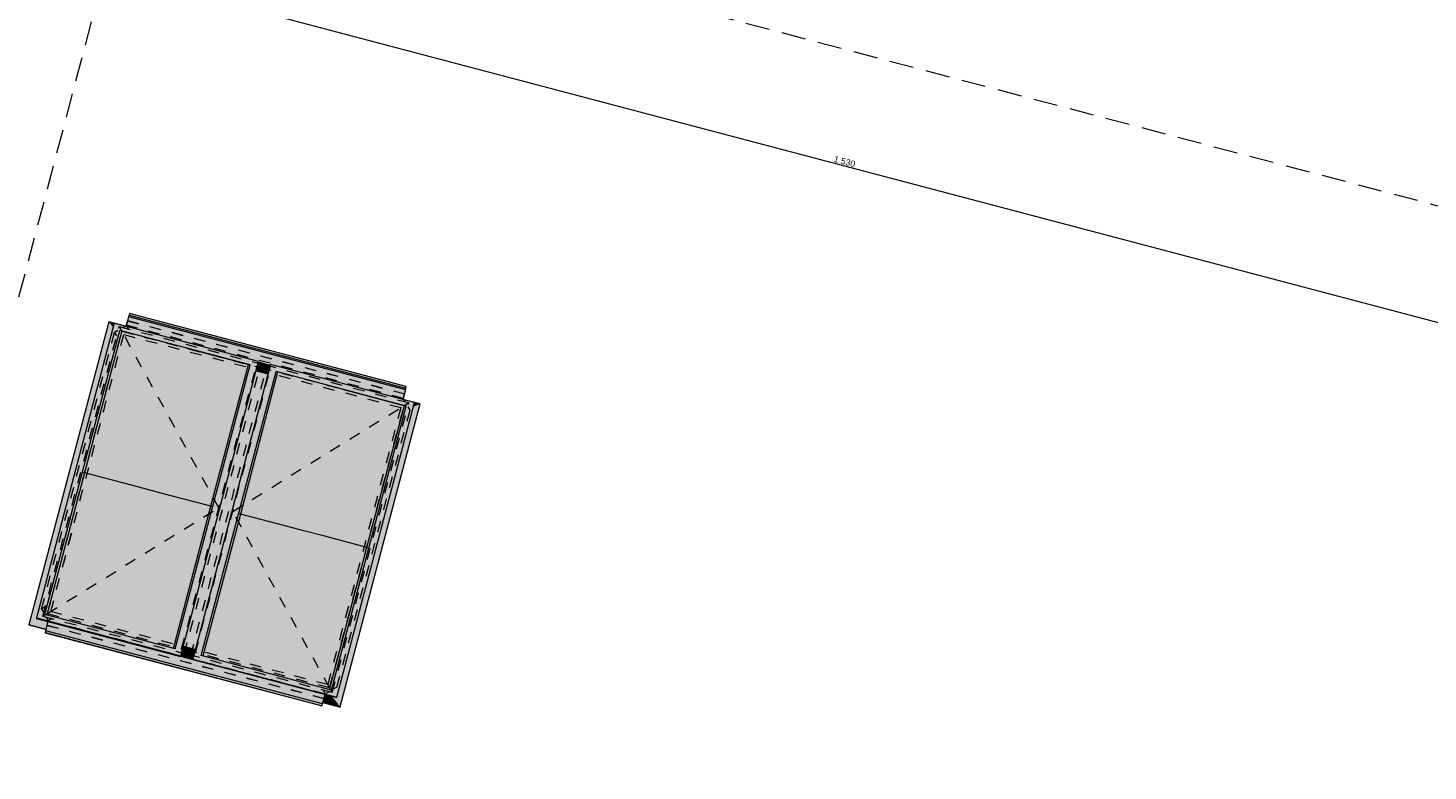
# Model space of a CAD drawing. Header units: millimetres. Extents: x -176817 to 18864955, y -12996033 to 201123.
# Tile 58 of 256: x 113013 to 127676, y 11695 to 19474. Entities that reach past the tile are written whole.
import ezdxf
from ezdxf.enums import TextEntityAlignment as Align

# ---------------------------------------------------------------- set-up
doc = ezdxf.new("R2010")
doc.units = ezdxf.units.MM
doc.header["$MEASUREMENT"] = 0
doc.linetypes.add('Przerywana', pattern=[240, 120, -120])
doc.linetypes.add('Przerywana długa', pattern=[390, 250, -140])
for name, color, linetype in [('213-A Wymiarowanie wewnętrzne', 7, 'Continuous'), ('232-A Klapy oddymiające', 7, 'Continuous'), ('232-A Klapy oddymiające podkład', 7, 'Continuous'), ('410-K Osie', 7, 'Continuous')]:
    doc.layers.add(name, color=color, linetype=linetype)
doc.styles.add('STYL_AUTOMATYCZNY_4', font='arial.ttf')
doc.styles.add('STYL_AUTOMATYCZNY_8', font='ARIALN.TTF')
doc.dimstyles.new('STYL_AUTOMATYCZNY__3', dxfattribs={"dimtxt": 64.999998, "dimasz": 47.5, "dimexe": 0.18, "dimexo": 0.0625, "dimgap": 0, "dimtad": 1, "dimdec": 1, "dimlfac": 0.1, "dimzin": 0, "dimdsep": 46, "dimtxsty": 'STYL_AUTOMATYCZNY_4', "dimblk": 'ARROWHEAD_11', "dimblk1": 'ARROWHEAD_11', "dimblk2": 'ARROWHEAD_11', "dimcen": 0.09, "dimclrd": 30, "dimclre": 30, "dimclrt": 30, "dimazin": 0, "dimtfac": 1, "dimtdec": 4, "dimtmove": 0, "dimatfit": 3, "dimfxl": 0, "dimtolj": 1, "dimtzin": 0, "dimarcsym": 0})

# ---------------------------------------------------------------- blocks, each defined once
blk = doc.blocks.new('Klapa mcr_PROLIGHT_DVP[237]_2', base_point=(115071, 14382))
at = {"layer": '232-A Klapy oddymiające', "linetype": 'Continuous', "lineweight": 0, "true_color": 0xffffff}
for points in [[(114543, 16217), (116967, 15689), (114067, 16454), (114040, 16350)], [(116970, 15703), (114071, 16468), (114067, 16454)], [(116967, 15689), (116970, 15703), (114067, 16454)], [(114071, 16468), (116975, 15721), (114076, 16486)], [(114071, 16468), (116970, 15703), (116975, 15721)], [(113905, 16339), (113859, 16398), (113022, 13226), (113340, 14197), (113472, 14698)], [(113103, 13298), (113974, 16308), (113917, 16382)], [(113190, 13334), (113974, 16308), (113103, 13298)], [(113603, 14816), (113995, 16302), (113993, 16303), (113863, 15886), (113582, 14821)], [(113603, 14816), (114044, 14700), (114005, 16300), (113995, 16302)], [(114040, 16350), (114040, 16350), (113859, 16398), (113916, 16380), (113917, 16382)], [(113915, 16377), (113916, 16380), (113859, 16398), (113905, 16339)], [(113863, 15886), (113993, 16303), (113974, 16308)], [(115339, 15948), (113917, 16382), (113974, 16308)], [(115426, 15984), (113917, 16382), (115339, 15948)], [(113974, 16308), (113974, 16308), (113995, 16302), (114005, 16300), (114664, 16126), (114675, 16123), (115323, 15952)], [(115339, 15948), (115339, 15948), (113984, 16305), (114025, 16294)], [(114653, 16129), (114005, 16300), (114044, 14700)], [(115553, 15950), (116939, 15584), (116967, 15689), (114543, 16217), (115426, 15984), (115424, 15976), (115551, 15942)], [(114659, 16127), (114653, 16129), (114044, 14700), (114265, 14642)], [(114265, 14642), (114485, 14584), (114664, 16126), (114659, 16127)], [(114926, 14466), (114675, 16123), (114664, 16126), (114485, 14584)], [(114612, 12900), (115426, 15984), (114554, 12974)], [(115426, 15984), (115339, 15948), (114554, 12974)], [(115323, 15952), (114675, 16123), (114926, 14466)], [(115611, 15876), (115553, 15950), (114739, 12867)], [(114826, 12903), (115611, 15876), (114739, 12867)], [(114847, 13790), (115314, 15046), (115526, 15849), (115399, 15883)], [(114926, 14466), (115068, 14923), (115339, 15948), (115323, 15952)], [(115219, 14389), (115239, 14384), (115627, 15872), (115626, 15872), (115518, 15522)], [(115680, 14268), (115638, 15869), (115627, 15872), (115239, 14384)], [(115526, 15849), (115527, 15854), (115400, 15887), (115399, 15883)], [(115528, 15855), (115401, 15889), (115400, 15887), (115527, 15854)], [(115528, 15856), (115531, 15868), (115447, 15891), (115404, 15902), (115401, 15889)], [(115528, 15855), (115528, 15856), (115401, 15889), (115401, 15889)], [(115531, 15869), (115540, 15901), (115412, 15932), (115404, 15902)], [(115531, 15869), (115531, 15869), (115404, 15902), (115404, 15902)], [(115531, 15869), (115531, 15869), (115404, 15902), (115404, 15902)], [(115540, 15901), (115548, 15931), (115421, 15964), (115412, 15932)], [(115551, 15941), (115424, 15975), (115421, 15964), (115548, 15931)], [(115551, 15941), (115551, 15942), (115424, 15976), (115424, 15975)], [(115447, 15891), (115531, 15868), (115531, 15869)], [(115626, 15872), (115611, 15876), (115518, 15522)], [(115611, 15876), (116975, 15516), (115553, 15950)], [(116975, 15516), (117062, 15552), (115553, 15950)], [(116975, 15516), (115611, 15876), (116975, 15516)], [(116307, 15692), (116965, 15519), (116925, 15529), (115611, 15876), (115611, 15876), (115627, 15872), (115638, 15869), (116296, 15695)], [(116286, 15698), (115638, 15869), (115680, 14268)], [(115901, 14210), (116291, 15696), (116286, 15698), (115680, 14268)], [(115901, 14210), (116122, 14152), (116296, 15695), (116291, 15696)], [(116563, 14035), (116307, 15692), (116296, 15695), (116122, 14152)], [(116307, 15692), (116563, 14035), (116955, 15521)], [(116249, 12468), (117062, 15552), (116191, 12543)], [(116191, 12543), (117062, 15552), (116975, 15516)], [(117121, 15538), (116939, 15585), (116939, 15584), (117062, 15552), (117051, 15509)], [(116197, 12476), (116284, 12366), (117121, 15538), (116802, 14566), (116751, 14372), (116248, 12464), (116248, 12464), (116247, 12463)], [(116705, 14491), (116975, 15516), (116965, 15519), (116955, 15521), (116563, 14035)], [(116802, 14566), (117121, 15538), (117051, 15509)], [(114763, 12957), (115314, 15046), (114847, 13790), (114636, 12991)], [(113210, 13329), (113603, 14816), (113461, 14363), (113190, 13334)], [(113858, 13158), (113603, 14816), (113210, 13329)], [(113603, 14816), (113582, 14821), (113461, 14363)], [(113869, 13155), (114044, 14700), (113603, 14816), (113858, 13158)], [(114947, 14461), (115068, 14923), (114926, 14466)], [(113869, 13155), (113874, 13154), (114265, 14642), (114044, 14700)], [(114485, 14584), (114265, 14642), (113874, 13154), (113879, 13152)], [(114527, 12981), (114485, 14584), (113879, 13152)], [(114538, 12979), (114926, 14466), (114485, 14584), (114527, 12981)], [(114947, 14461), (114926, 14466), (114538, 12979), (114540, 12978), (114648, 13328)], [(115239, 14384), (115097, 13928), (114826, 12903), (114843, 12898)], [(115491, 12727), (115239, 14384), (114843, 12898)], [(115239, 14384), (115219, 14389), (115097, 13928)], [(115501, 12725), (115680, 14268), (115239, 14384), (115491, 12727)], [(116563, 14035), (116583, 14029), (116705, 14491)], [(115901, 14210), (115680, 14268), (115501, 12725), (115506, 12723)], [(113152, 13280), (113101, 13293), (113103, 13298), (113226, 13766), (113340, 14197), (113022, 13226)], [(115512, 12722), (116122, 14152), (115901, 14210), (115506, 12723)], [(116160, 12551), (116122, 14152), (115512, 12722)], [(116563, 14035), (116122, 14152), (116160, 12551), (116170, 12548)], [(116583, 14029), (116563, 14035), (116170, 12548), (116172, 12548), (116303, 12968)], [(113022, 13226), (113203, 13178), (113225, 13261), (113152, 13280)], [(113203, 13178), (113203, 13178), (113022, 13226), (113022, 13226)], [(113101, 13293), (114611, 12895), (113103, 13298)], [(114612, 12900), (113190, 13334), (113103, 13298)], [(114611, 12895), (114612, 12900), (113103, 13298)], [(114612, 12900), (114554, 12974), (113190, 13334)], [(115792, 12478), (113559, 13173), (113225, 13261), (113199, 13162)], [(114554, 12974), (114648, 13328), (114540, 12978)], [(116093, 12379), (113199, 13162), (113194, 13144)], [(116093, 12378), (113194, 13144), (113194, 13143)], [(116093, 12378), (116093, 12379), (113194, 13144)], [(116098, 12397), (113199, 13162), (116093, 12379)], [(116098, 12397), (116124, 12496), (114738, 12861), (114738, 12862), (114611, 12895), (114611, 12895), (113559, 13173), (115792, 12478)], [(114738, 12863), (114742, 12876), (114625, 12907), (114614, 12908), (114611, 12897)], [(114625, 12907), (114615, 12910), (114614, 12908)], [(114742, 12879), (114750, 12908), (114624, 12945), (114615, 12912)], [(114615, 12911), (114742, 12877), (114742, 12879), (114615, 12912)], [(114742, 12876), (114742, 12877), (114615, 12911), (114615, 12910)], [(114750, 12908), (114759, 12941), (114632, 12974), (114624, 12945)], [(114759, 12941), (114762, 12954), (114635, 12988), (114632, 12975), (114706, 12955)], [(114706, 12955), (114632, 12975), (114632, 12974)], [(114762, 12954), (114763, 12955), (114636, 12989), (114635, 12988)], [(114763, 12957), (114636, 12991), (114636, 12989), (114763, 12956)], [(114763, 12955), (114763, 12956), (114636, 12989), (114636, 12989)], [(114636, 12989), (114763, 12955), (114763, 12955), (114636, 12989)], [(114763, 12955), (114763, 12955), (114636, 12989), (114636, 12989)], [(116191, 12543), (116303, 12968), (116172, 12548)], [(114738, 12862), (114738, 12863), (114611, 12897), (114611, 12896), (114611, 12895)], [(114738, 12861), (116247, 12463), (114739, 12867)], [(114739, 12867), (116249, 12468), (114826, 12903)], [(116249, 12468), (114739, 12867), (116247, 12463)], [(116249, 12468), (116191, 12543), (114826, 12903)], [(116105, 12421), (116284, 12366), (116197, 12476), (116124, 12496)], [(116102, 12413), (116284, 12366), (116105, 12421)], [(116284, 12366), (116102, 12413), (116102, 12413), (116284, 12365)]]:
    blk.add_hatch(color=7, dxfattribs=at).paths.add_polyline_path(points)
at = {"layer": '232-A Klapy oddymiające', "color": 7, "linetype": 'Continuous', "lineweight": 0}
for p, q in [((114067, 16454), (114040, 16350)), ((114071, 16468), (114067, 16454)), ((114067, 16454), (116967, 15689)), ((114076, 16486), (114071, 16468)), ((114071, 16468), (116970, 15703)), ((116975, 15721), (114076, 16486)), ((113859, 16398), (113022, 13226)), ((113917, 16382), (113103, 13298)), ((113190, 13334), (113974, 16308)), ((113995, 16302), (113603, 14816)), ((114040, 16350), (113859, 16398)), ((115426, 15984), (113917, 16382)), ((115339, 15948), (113974, 16308)), ((113974, 16308), (113995, 16302)), ((114612, 12900), (115426, 15984)), ((114675, 16123), (115339, 15948)), ((114554, 12974), (115339, 15948)), ((115553, 15950), (114739, 12867)), ((114826, 12903), (115611, 15876)), ((114926, 14466), (115323, 15952)), ((115627, 15872), (115239, 14384)), ((115526, 15849), (115399, 15883)), ((115400, 15887), (115527, 15854)), ((115528, 15856), (115401, 15889)), ((115531, 15869), (115404, 15902)), ((115548, 15931), (115421, 15964)), ((115551, 15941), (115424, 15975)), ((117062, 15552), (115553, 15950)), ((116975, 15516), (115611, 15876)), ((115611, 15876), (115627, 15872)), ((116307, 15692), (116975, 15516)), ((116967, 15689), (116939, 15584)), ((116967, 15689), (116970, 15703)), ((116970, 15703), (116975, 15721)), ((116249, 12468), (117062, 15552)), ((117121, 15538), (116939, 15585)), ((116191, 12543), (116975, 15516)), ((116284, 12366), (117121, 15538)), ((116563, 14035), (116955, 15521)), ((113603, 14816), (113210, 13329)), ((113603, 14816), (113582, 14821)), ((114044, 14700), (113603, 14816)), ((114265, 14642), (114044, 14700)), ((114485, 14584), (114265, 14642)), ((114926, 14466), (114485, 14584)), ((114538, 12979), (114926, 14466)), ((115239, 14384), (114843, 12898)), ((114947, 14461), (114926, 14466)), ((115239, 14384), (115219, 14389)), ((115680, 14268), (115239, 14384)), ((115901, 14210), (115680, 14268)), ((116122, 14152), (115901, 14210)), ((116563, 14035), (116122, 14152)), ((116170, 12548), (116563, 14035)), ((116583, 14029), (116563, 14035)), ((113203, 13178), (113022, 13226)), ((113022, 13226), (113203, 13178)), ((113022, 13226), (113022, 13226)), ((113103, 13298), (113101, 13293)), ((113101, 13293), (114611, 12895)), ((113103, 13298), (114612, 12900)), ((114554, 12974), (113190, 13334)), ((113199, 13162), (113225, 13261)), ((113199, 13162), (113194, 13144)), ((113194, 13144), (113194, 13143)), ((113194, 13144), (116093, 12379)), ((113194, 13143), (116093, 12378)), ((116098, 12397), (113199, 13162)), ((114615, 12912), (114742, 12879)), ((114759, 12941), (114632, 12974)), ((114762, 12954), (114635, 12988)), ((114763, 12957), (114636, 12991)), ((114763, 12955), (114636, 12989)), ((114636, 12989), (114763, 12955)), ((114611, 12895), (114612, 12900)), ((114611, 12897), (114738, 12863)), ((114739, 12867), (114738, 12861)), ((114738, 12861), (116247, 12463)), ((114739, 12867), (116249, 12468)), ((116191, 12543), (114826, 12903)), ((116098, 12397), (116124, 12496)), ((116247, 12463), (116249, 12468)), ((116093, 12379), (116098, 12397)), ((116093, 12378), (116093, 12379)), ((116284, 12366), (116102, 12413)), ((116102, 12413), (116284, 12365)), ((116284, 12365), (116284, 12366))]:
    blk.add_line(p, q, dxfattribs=at)
blk = doc.blocks.new('*D3092')
at = {"layer": '213-A Wymiarowanie wewnętrzne', "linetype": 'Continuous', "lineweight": 200}
for points in [[(114143, 19984), (114144, 19979), (114146, 19975), (114150, 19972), (114155, 19971), (114160, 19972), (114164, 19975), (114167, 19979), (114168, 19984), (114167, 19989), (114164, 19993), (114160, 19995), (114155, 19996), (114150, 19995), (114146, 19993), (114144, 19989)], [(128936, 16080), (128937, 16075), (128940, 16071), (128944, 16069), (128949, 16068), (128954, 16069), (128958, 16071), (128960, 16075), (128961, 16080), (128960, 16085), (128958, 16089), (128954, 16092), (128949, 16093), (128944, 16092), (128940, 16089), (128937, 16085)]]:
    blk.add_hatch(color=30, dxfattribs=at).paths.add_polyline_path(points)
at = {"layer": '213-A Wymiarowanie wewnętrzne', "color": 30, "linetype": 'Continuous', "lineweight": 0}
for p, q in [((114152, 19972), (114143, 19939)), ((114167, 20029), (114158, 19996)), ((128937, 16083), (114167, 19981))]:
    blk.add_line(p, q, dxfattribs=at)
blk.add_circle((114155, 19984), 12.5, dxfattribs=at)
at = {"layer": '213-A Wymiarowanie wewnętrzne', "color": 30, "lineweight": 200, "insert": (121447, 18073), "char_height": 65, "attachment_point": 7, "rotation": 345.218, "style": 'STYL_AUTOMATYCZNY_4'}
blk.add_mtext('\\A1;{\\pql;\\fArial|b0|i0|c238|p0;\\W1.000000;1\xa0530}', dxfattribs=at)
blk = doc.blocks.new('ARROWHEAD_11')
at = {"color": 0, "linetype": 'Continuous', "lineweight": 0}
blk.add_line((0, 0), (-1, 0), dxfattribs=at)
at = {"color": 0, "linetype": 'Continuous', "lineweight": 0, "const_width": 0.25, "flags": 128}
blk.add_lwpolyline([(-0.125, 0, 1), (0.125, 0, 1)], format="xyb", close=True, dxfattribs=at)
blk = doc.blocks.new('*D3227')
at = {"layer": '213-A Wymiarowanie wewnętrzne', "linetype": 'Continuous', "lineweight": 200}
for points in [[(153564, 49744), (153565, 49739), (153568, 49735), (153572, 49733), (153577, 49732), (153582, 49733), (153586, 49735), (153589, 49739), (153589, 49744), (153589, 49749), (153586, 49753), (153582, 49756), (153577, 49757), (153572, 49756), (153568, 49753), (153565, 49749)], [(144048, 13679), (144049, 13674), (144051, 13670), (144055, 13667), (144060, 13666), (144065, 13667), (144069, 13670), (144072, 13674), (144073, 13679), (144072, 13683), (144069, 13687), (144065, 13690), (144060, 13691), (144055, 13690), (144051, 13687), (144049, 13683)]]:
    blk.add_hatch(color=30, dxfattribs=at).paths.add_polyline_path(points)
at = {"layer": '213-A Wymiarowanie wewnętrzne', "color": 30, "linetype": 'Continuous', "lineweight": 0}
for p, q in [((153574, 49732), (144063, 13691)), ((153532, 49756), (153565, 49747)), ((153589, 49741), (153622, 49732))]:
    blk.add_line(p, q, dxfattribs=at)
blk.add_circle((153577, 49744), 12.5, dxfattribs=at)
at = {"layer": '213-A Wymiarowanie wewnętrzne', "color": 30, "lineweight": 200, "insert": (148778, 31607), "char_height": 65, "attachment_point": 7, "rotation": 75.218, "style": 'STYL_AUTOMATYCZNY_4'}
blk.add_mtext('\\A1;{\\pql;\\fArial|b0|i0|c238|p0;\\W1.000000;3\xa0730}', dxfattribs=at)
blk = doc.blocks.new('*D3228')
at = {"layer": '213-A Wymiarowanie wewnętrzne', "linetype": 'Continuous', "lineweight": 200}
for points in [[(144048, 13679), (144049, 13674), (144051, 13670), (144055, 13667), (144060, 13666), (144065, 13667), (144069, 13670), (144072, 13674), (144073, 13679), (144072, 13683), (144069, 13687), (144065, 13690), (144060, 13691), (144055, 13690), (144051, 13687), (144049, 13683)], [(143869, 13002), (143870, 12997), (143873, 12993), (143877, 12990), (143882, 12989), (143886, 12990), (143890, 12993), (143893, 12997), (143894, 13002), (143893, 13007), (143890, 13011), (143886, 13013), (143882, 13014), (143877, 13013), (143873, 13011), (143870, 13007)]]:
    blk.add_hatch(color=30, dxfattribs=at).paths.add_polyline_path(points)
at = {"layer": '213-A Wymiarowanie wewnętrzne', "color": 30, "linetype": 'Continuous', "lineweight": 0}
for p, q in [((144057, 13666), (143885, 13014)), ((144015, 13691), (144048, 13682)), ((144072, 13675), (144106, 13667))]:
    blk.add_line(p, q, dxfattribs=at)
blk.add_circle((144060, 13679), 12.5, dxfattribs=at)
at = {"layer": '213-A Wymiarowanie wewnętrzne', "color": 30, "lineweight": 200, "insert": (143946, 13296), "char_height": 65, "attachment_point": 7, "rotation": 75.218, "style": 'STYL_AUTOMATYCZNY_4'}
blk.add_mtext('\\A1;{\\pql;\\fArial|b0|i0|c238|p0;\\W1.000000;70}', dxfattribs=at)
blk = doc.blocks.new('*D3229')
at = {"layer": '213-A Wymiarowanie wewnętrzne', "linetype": 'Continuous', "lineweight": 200}
for points in [[(143869, 13002), (143870, 12997), (143873, 12993), (143877, 12990), (143882, 12989), (143886, 12990), (143890, 12993), (143893, 12997), (143894, 13002), (143893, 13007), (143890, 13011), (143886, 13013), (143882, 13014), (143877, 13013), (143873, 13011), (143870, 13007)], [(139902, -2034), (139903, -2038), (139905, -2042), (139909, -2045), (139914, -2046), (139919, -2045), (139923, -2042), (139926, -2038), (139927, -2034), (139926, -2029), (139923, -2025), (139919, -2022), (139914, -2021), (139909, -2022), (139905, -2025), (139903, -2029)]]:
    blk.add_hatch(color=30, dxfattribs=at).paths.add_polyline_path(points)
at = {"layer": '213-A Wymiarowanie wewnętrzne', "color": 30, "linetype": 'Continuous', "lineweight": 0}
for p, q in [((143878, 12990), (139917, -2022)), ((143836, 13014), (143870, 13005)), ((143894, 12999), (143927, 12990))]:
    blk.add_line(p, q, dxfattribs=at)
blk.add_circle((143882, 13002), 12.5, dxfattribs=at)
at = {"layer": '213-A Wymiarowanie wewnętrzne', "color": 30, "lineweight": 200, "insert": (141857, 5380), "char_height": 65, "attachment_point": 7, "rotation": 75.218, "style": 'STYL_AUTOMATYCZNY_4'}
blk.add_mtext('\\A1;{\\pql;\\fArial|b0|i0|c238|p0;\\W1.000000;1\xa0555}', dxfattribs=at)
blk = doc.blocks.new('*D3230')
at = {"layer": '213-A Wymiarowanie wewnętrzne', "linetype": 'Continuous', "lineweight": 200}
for points in [[(139902, -2034), (139903, -2038), (139905, -2042), (139909, -2045), (139914, -2046), (139919, -2045), (139923, -2042), (139926, -2038), (139927, -2034), (139926, -2029), (139923, -2025), (139919, -2022), (139914, -2021), (139909, -2022), (139905, -2025), (139903, -2029)], [(139749, -2614), (139750, -2619), (139752, -2623), (139756, -2625), (139761, -2626), (139766, -2625), (139770, -2623), (139773, -2619), (139774, -2614), (139773, -2609), (139770, -2605), (139766, -2602), (139761, -2601), (139756, -2602), (139752, -2605), (139750, -2609)]]:
    blk.add_hatch(color=30, dxfattribs=at).paths.add_polyline_path(points)
at = {"layer": '213-A Wymiarowanie wewnętrzne', "color": 30, "linetype": 'Continuous', "lineweight": 0}
for p, q in [((139911, -2046), (139764, -2602)), ((139869, -2022), (139902, -2030)), ((139926, -2037), (139959, -2046)), ((139716, -2602), (139749, -2611)), ((139758, -2626), (139755, -2638)), ((139773, -2617), (139806, -2626))]:
    blk.add_line(p, q, dxfattribs=at)
for centre in [(139914, -2034), (139761, -2614)]:
    blk.add_circle(centre, 12.5, dxfattribs=at)
at = {"layer": '213-A Wymiarowanie wewnętrzne', "color": 30, "lineweight": 200, "insert": (139812, -2368), "char_height": 65, "attachment_point": 7, "rotation": 75.218, "style": 'STYL_AUTOMATYCZNY_4'}
blk.add_mtext('\\A1;{\\pql;\\fArial|b0|i0|c238|p0;\\W1.000000;60}', dxfattribs=at)
blk = doc.blocks.new('*D3234')
at = {"layer": '213-A Wymiarowanie wewnętrzne', "linetype": 'Continuous', "lineweight": 200}
for points in [[(167575, 46047), (167576, 46042), (167578, 46038), (167582, 46036), (167587, 46035), (167592, 46036), (167596, 46038), (167599, 46042), (167600, 46047), (167599, 46052), (167596, 46056), (167592, 46059), (167587, 46060), (167582, 46059), (167578, 46056), (167576, 46052)], [(158058, 9982), (158059, 9977), (158062, 9973), (158066, 9970), (158070, 9969), (158075, 9970), (158079, 9973), (158082, 9977), (158083, 9982), (158082, 9986), (158079, 9990), (158075, 9993), (158070, 9994), (158066, 9993), (158062, 9990), (158059, 9986)]]:
    blk.add_hatch(color=30, dxfattribs=at).paths.add_polyline_path(points)
at = {"layer": '213-A Wymiarowanie wewnętrzne', "color": 30, "linetype": 'Continuous', "lineweight": 0}
blk.add_line((167584, 46035), (158074, 9994), dxfattribs=at)
at = {"layer": '213-A Wymiarowanie wewnętrzne', "color": 30, "lineweight": 200, "insert": (162788, 27910), "char_height": 65, "attachment_point": 7, "rotation": 75.218, "style": 'STYL_AUTOMATYCZNY_4'}
blk.add_mtext('\\A1;{\\pql;\\fArial|b0|i0|c238|p0;\\W1.000000;3\xa0730}', dxfattribs=at)
blk = doc.blocks.new('*D3235')
at = {"layer": '213-A Wymiarowanie wewnętrzne', "linetype": 'Continuous', "lineweight": 200}
for points in [[(158058, 9982), (158059, 9977), (158062, 9973), (158066, 9970), (158070, 9969), (158075, 9970), (158079, 9973), (158082, 9977), (158083, 9982), (158082, 9986), (158079, 9990), (158075, 9993), (158070, 9994), (158066, 9993), (158062, 9990), (158059, 9986)], [(157879, 9305), (157880, 9300), (157883, 9296), (157887, 9293), (157892, 9292), (157897, 9293), (157901, 9296), (157903, 9300), (157904, 9305), (157903, 9310), (157901, 9314), (157897, 9316), (157892, 9317), (157887, 9316), (157883, 9314), (157880, 9310)]]:
    blk.add_hatch(color=30, dxfattribs=at).paths.add_polyline_path(points)
at = {"layer": '213-A Wymiarowanie wewnętrzne', "color": 30, "linetype": 'Continuous', "lineweight": 0}
for p, q in [((158025, 9994), (158058, 9985)), ((158083, 9978), (158116, 9970)), ((158067, 9970), (157895, 9317))]:
    blk.add_line(p, q, dxfattribs=at)
blk.add_circle((158070, 9982), 12.5, dxfattribs=at)
at = {"layer": '213-A Wymiarowanie wewnętrzne', "color": 30, "lineweight": 200, "insert": (157956, 9599), "char_height": 65, "attachment_point": 7, "rotation": 75.218, "style": 'STYL_AUTOMATYCZNY_4'}
blk.add_mtext('\\A1;{\\pql;\\fArial|b0|i0|c238|p0;\\W1.000000;70}', dxfattribs=at)
blk = doc.blocks.new('*D3236')
at = {"layer": '213-A Wymiarowanie wewnętrzne', "linetype": 'Continuous', "lineweight": 200}
for points in [[(157879, 9305), (157880, 9300), (157883, 9296), (157887, 9293), (157892, 9292), (157897, 9293), (157901, 9296), (157903, 9300), (157904, 9305), (157903, 9310), (157901, 9314), (157897, 9316), (157892, 9317), (157887, 9316), (157883, 9314), (157880, 9310)], [(153912, -5731), (153913, -5735), (153916, -5739), (153920, -5742), (153924, -5743), (153929, -5742), (153933, -5739), (153936, -5735), (153937, -5731), (153936, -5726), (153933, -5722), (153929, -5719), (153924, -5718), (153920, -5719), (153916, -5722), (153913, -5726)]]:
    blk.add_hatch(color=30, dxfattribs=at).paths.add_polyline_path(points)
at = {"layer": '213-A Wymiarowanie wewnętrzne', "color": 30, "linetype": 'Continuous', "lineweight": 0}
for p, q in [((157889, 9293), (153928, -5718)), ((157847, 9317), (157880, 9308)), ((157904, 9302), (157937, 9293))]:
    blk.add_line(p, q, dxfattribs=at)
blk.add_circle((157892, 9305), 12.5, dxfattribs=at)
at = {"layer": '213-A Wymiarowanie wewnętrzne', "color": 30, "lineweight": 200, "insert": (155867, 1683), "char_height": 65, "attachment_point": 7, "rotation": 75.218, "style": 'STYL_AUTOMATYCZNY_4'}
blk.add_mtext('\\A1;{\\pql;\\fArial|b0|i0|c238|p0;\\W1.000000;1\xa0555}', dxfattribs=at)
blk = doc.blocks.new('*D3237')
at = {"layer": '213-A Wymiarowanie wewnętrzne', "linetype": 'Continuous', "lineweight": 200}
for points in [[(153912, -5731), (153913, -5735), (153916, -5739), (153920, -5742), (153924, -5743), (153929, -5742), (153933, -5739), (153936, -5735), (153937, -5731), (153936, -5726), (153933, -5722), (153929, -5719), (153924, -5718), (153920, -5719), (153916, -5722), (153913, -5726)], [(153759, -6311), (153760, -6316), (153763, -6320), (153767, -6322), (153771, -6323), (153776, -6322), (153780, -6320), (153783, -6316), (153784, -6311), (153783, -6306), (153780, -6302), (153776, -6299), (153771, -6298), (153767, -6299), (153763, -6302), (153760, -6306)]]:
    blk.add_hatch(color=30, dxfattribs=at).paths.add_polyline_path(points)
at = {"layer": '213-A Wymiarowanie wewnętrzne', "color": 30, "linetype": 'Continuous', "lineweight": 0}
for p, q in [((153921, -5743), (153775, -6299)), ((153879, -5719), (153912, -5727)), ((153937, -5734), (153970, -5743)), ((153726, -6299), (153759, -6308)), ((153768, -6323), (153765, -6335)), ((153783, -6314), (153817, -6323))]:
    blk.add_line(p, q, dxfattribs=at)
for centre in [(153924, -5731), (153771, -6311)]:
    blk.add_circle(centre, 12.5, dxfattribs=at)
at = {"layer": '213-A Wymiarowanie wewnętrzne', "color": 30, "lineweight": 200, "insert": (153823, -6065), "char_height": 65, "attachment_point": 7, "rotation": 75.218, "style": 'STYL_AUTOMATYCZNY_4'}
blk.add_mtext('\\A1;{\\pql;\\fArial|b0|i0|c238|p0;\\W1.000000;60}', dxfattribs=at)
blk = doc.blocks.new('Standardowy znacznik osi[626]_2', base_point=(130461, 83150))
at = {"layer": '410-K Osie', "color": 5, "linetype": 'Przerywana długa', "lineweight": 0}
blk.add_line((129696, 80249), (108637, 444), dxfattribs=at)
at = {"layer": '410-K Osie', "color": 7, "lineweight": 0, "style": 'STYL_AUTOMATYCZNY_8'}
for tag, p in [('AC_MarkerText_1_0', (130514, 83318)), ('AC_MarkerText_1_1', (107861, -2530))]:
    blk.add_attdef(tag, text='', height=100, rotation=345.218, dxfattribs=at).set_placement(p, align=Align.TOP_CENTER)
blk = doc.blocks.new('Standardowy znacznik osi[635]_2', base_point=(18833, 46361))
at = {"layer": '410-K Osie', "color": 5, "linetype": 'Przerywana długa', "lineweight": 0}
blk.add_line((21734, 45595), (255738, -16152), dxfattribs=at)
at = {"layer": '410-K Osie', "color": 7, "lineweight": 0, "style": 'STYL_AUTOMATYCZNY_8'}
for tag, p in [('AC_MarkerText_1_0', (18733, 46441)), ('AC_MarkerText_1_1', (258781, -16901))]:
    blk.add_attdef(tag, text='', height=100, rotation=345.218, dxfattribs=at).set_placement(p, align=Align.TOP_CENTER)

msp = doc.modelspace()

# ---------------------------------------------------------------- linework, layer by layer
at = {"layer": '232-A Klapy oddymiające podkład', "color": 7, "linetype": 'Przerywana', "lineweight": 0}
for p, q in [((113154.62, 13389.76), (113920.05, 16290.47)), ((113168.28, 13315.87), (113968.38, 16348)), ((113217.16, 13344.34), (113996.85, 16299.11)), ((113920.05, 16290.47), (113954.21, 16310.37)), ((113942.86, 16251.29), (113920.05, 16290.47)), ((113968.38, 16348), (115450.56, 15956.89)), ((113968.38, 16348), (113996.85, 16299.11)), ((113996.85, 16299.11), (115401.68, 15928.42)), ((114003.1, 16338.84), (114042.25, 16361.64)), ((114055.01, 16409.99), (114042.25, 16361.64)), ((116942.96, 15596.22), (114042.25, 16361.64)), ((114065.06, 16322.49), (114042.25, 16361.64)), ((114054.69, 16408.78), (116955.39, 15643.36)), ((114055.01, 16409.99), (116955.71, 15644.57)), ((114621.98, 12973.64), (115401.68, 15928.42)), ((114650.46, 12924.76), (115450.56, 15956.89)), ((114718.21, 12906.88), (115518.31, 15939.01)), ((114767.09, 12935.35), (115546.78, 15890.13)), ((115401.68, 15928.42), (115450.56, 15956.89)), ((115514.05, 15922.85), (115446.29, 15940.73)), ((115514.36, 15924.06), (115446.61, 15941.94)), ((117000.48, 15547.9), (115518.31, 15939.01)), ((115546.78, 15890.13), (115518.31, 15939.01)), ((116951.6, 15519.43), (115546.78, 15890.13)), ((115977.51, 15850.98), (115977.56, 15850.96)), ((115894.54, 15769.45), (115876.57, 15774.19)), ((115894.54, 15769.45), (115894.59, 15769.43)), ((116200.38, 12515.77), (117000.48, 15547.9)), ((116955.71, 15644.57), (116942.96, 15596.22)), ((116965.77, 15557.06), (116942.96, 15596.22)), ((117000.48, 15547.9), (116951.6, 15519.43)), ((116171.91, 12564.65), (116951.6, 15519.43)), ((116248.72, 12573.3), (117014.14, 15474.01)), ((117014.14, 15474.01), (116994.24, 15508.18)), ((113467.88, 14184.95), (113386.94, 13878.21)), ((113467.88, 14184.95), (113467.93, 14184.94)), ((113311.52, 13984.34), (113311.57, 13984.32)), ((113193.8, 13412.57), (113154.62, 13389.76)), ((113154.62, 13389.76), (113177.44, 13350.58)), ((113168.28, 13315.87), (113217.16, 13344.34)), ((113217.16, 13344.34), (114621.98, 12973.64)), ((116368.59, 13419.53), (116287.65, 13112.79)), ((116368.59, 13419.53), (116368.64, 13419.51)), ((113168.28, 13315.87), (114650.46, 12924.76)), ((113202.99, 13306.71), (113225.8, 13267.55)), ((113213.04, 13219.21), (113225.8, 13267.55)), ((113213.04, 13219.21), (116113.74, 12453.78)), ((113213.36, 13220.41), (116114.06, 12454.99)), ((113264.96, 13290.36), (113225.8, 13267.55)), ((113225.8, 13267.55), (116126.51, 12502.13)), ((116288.16, 13114.72), (116288.21, 13114.71)), ((116405.61, 13167.88), (116405.66, 13167.87)), ((114621.98, 12973.64), (114650.46, 12924.76)), ((114722.15, 12921.83), (114654.4, 12939.71)), ((114722.47, 12923.04), (114654.72, 12940.91)), ((114767.09, 12935.35), (114718.21, 12906.88)), ((116200.38, 12515.77), (114718.21, 12906.88)), ((116171.91, 12564.65), (114767.09, 12935.35)), ((116338.58, 12913.84), (116338.62, 12913.83)), ((115129.12, 12868.74), (115111.15, 12873.48)), ((115113.08, 12872.97), (115113.13, 12872.95)), ((115129.12, 12868.74), (115129.17, 12868.72)), ((115161.06, 12756.89), (115161.11, 12756.87)), ((116103.71, 12541.28), (116126.51, 12502.13)), ((116113.74, 12453.78), (116126.51, 12502.13)), ((116165.67, 12524.93), (116126.51, 12502.13)), ((116200.38, 12515.77), (116171.91, 12564.65)), ((116248.72, 12573.3), (116209.54, 12550.49))]:
    msp.add_line(p, q, dxfattribs=at)
for points in [[(113217.16, 13344.34), (115011.83, 14451.03), (113996.85, 16299.11)], [(116171.91, 12564.65), (115156.93, 14412.74), (116951.6, 15519.43)]]:
    msp.add_lwpolyline(points, dxfattribs=at)
msp.add_lwpolyline([(114016.74, 16264.95), (116917.45, 15499.53), (116152.03, 12598.82), (113251.31, 13364.24)], close=True, dxfattribs=at)

# ---------------------------------------------------------------- block references
at = {"layer": '232-A Klapy oddymiające', "color": 7, "linetype": 'Continuous', "lineweight": 0}
msp.add_blockref('Klapa mcr_PROLIGHT_DVP[237]_2', (115071.17, 14381.8), dxfattribs=at)
at = {"layer": '410-K Osie', "color": 5, "linetype": 'Continuous', "lineweight": 0}
for name, p in [('Standardowy znacznik osi[626]_2', (130461.06, 83149.85)), ('Standardowy znacznik osi[635]_2', (18832.93, 46360.88))]:
    msp.add_blockref(name, p, dxfattribs=at)

# ---------------------------------------------------------------- dimensions: what is measured, and where the dimension line sits
at = {"layer": '213-A Wymiarowanie wewnętrzne', "color": 30, "linetype": 'Continuous', "lineweight": 200}
for base, p1, p2, angle, picture, middle, turn in [((144060.19, 13678.56), (77651.76, 69778.81), (68134.99, 33713.3), 255.218034, '*D3227', (148774.58, 31722.89), 75.218034), ((158070.47, 9981.6), (77651.76, 69778.81), (68134.99, 33713.3), 255.218034, '*D3234', (162784.86, 28025.93), 75.218034), ((143881.59, 13001.73), (68134.99, 33713.3), (67956.39, 33036.47), 255.218034, '*D3228', (143926.87, 13351.64), 75.218034), ((157891.88, 9304.77), (68134.99, 33713.3), (67956.39, 33036.47), 255.218034, '*D3235', (157937.15, 9654.69), 75.218034), ((139914.15, -2033.63), (67956.39, 33036.47), (63892.27, 18026.62), 255.218034, '*D3229', (141853.87, 5495.62), 75.218034), ((153924.43, -5730.59), (67956.39, 33036.47), (63892.27, 18026.62), 255.218034, '*D3236', (155864.15, 1798.67), 75.218034), ((114155.16, 19983.94), (129161.4, 16886.01), (114367.77, 20789.68), 165.218034, '*D3092', (121563.54, 18076.12), 345.218034), ((139761.06, -2613.77), (63892.27, 18026.62), (63739.18, 17446.48), 255.218034, '*D3230', (139793.58, -2312.2), 75.218034), ((153771.34, -6310.73), (63892.27, 18026.62), (63739.18, 17446.48), 255.218034, '*D3237', (153803.86, -6009.15), 75.218034)]:
    dim = msp.add_linear_dim(base=base, p1=p1, p2=p2, angle=angle, dimstyle='STYL_AUTOMATYCZNY__3', dxfattribs=at)
    dim.commit()
    dim.dimension.update_dxf_attribs({"geometry": picture, "text_midpoint": middle, "dimtype": 160, "text_rotation": turn})

doc.saveas('drawing.dxf')
